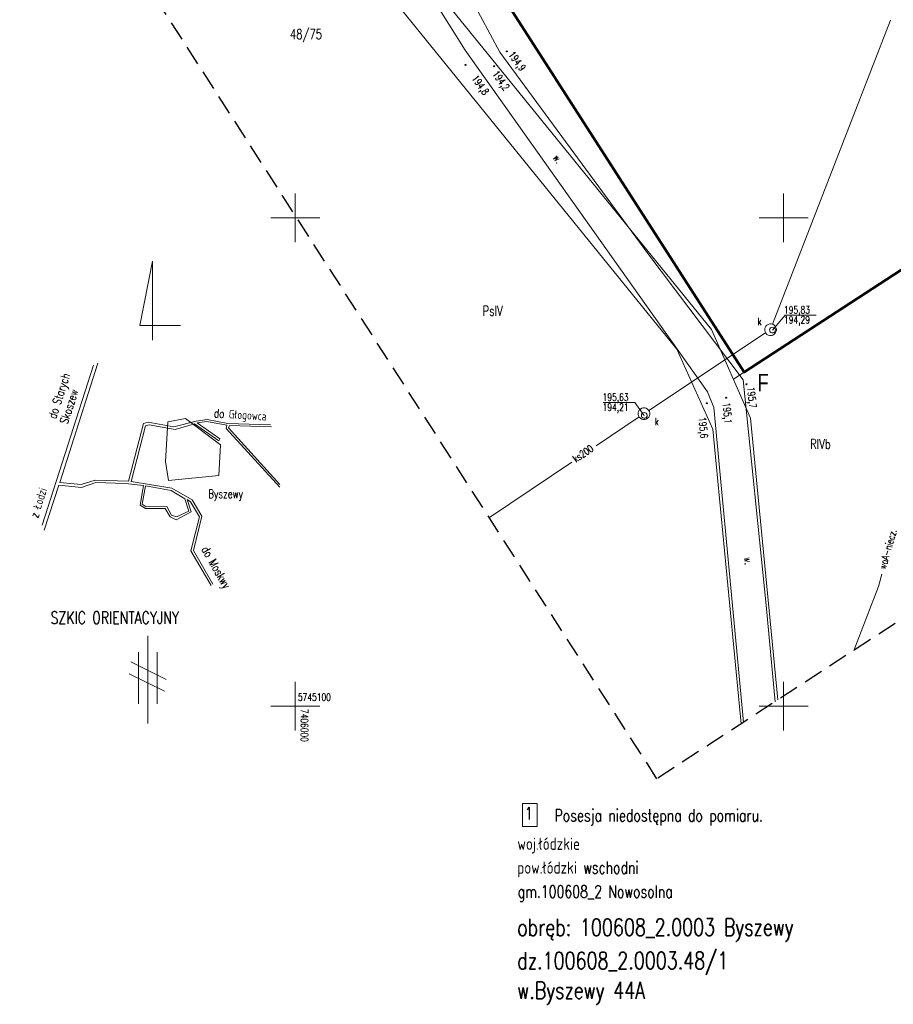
# Model space of a CAD drawing. Header units: centimetres. Extents: x 7405865 to 7407304, y 5744803 to 5745352.
# Tile 2 of 18: x 7405972 to 7406061, y 5745069 to 5745170. Entities that reach past the tile are written whole.
import ezdxf
from ezdxf.enums import TextEntityAlignment as Align

# ---------------------------------------------------------------- set-up
doc = ezdxf.new("R2010")
doc.units = ezdxf.units.CM
doc.header["$LTSCALE"] = 2
doc.header["$MEASUREMENT"] = 0
for name, pattern in [('0', [1.5, 1, -0.5]), ('2217', [2, 1.5, -0.5]), ('2218', [1, 0.5, -0.5]), ('PHANTOM2', [1.25, 0.625, -0.125, 0.125, -0.125, 0.125, -0.125])]:
    doc.linetypes.add(name, pattern=pattern)
for name, color, linetype in [('DZIALKI', 98, 'Continuous'), ('DZIALKI-OPIS', 98, 'Continuous'), ('final', 7, 'Continuous'), ('KANALIZACJA', 36, 'Continuous'), ('KANALIZACJA-OPIS', 38, 'Continuous'), ('KONTURY', 98, '2217'), ('KONTURY-OPIS', 98, '2217'), ('MDCP_nowa', 7, 'Continuous'), ('MPZP', 70, 'Continuous'), ('ROW', 142, 'Continuous'), ('RZEDNE', 7, 'Continuous'), ('SIATKA', 7, 'Continuous'), ('SIATKA-OPIS', 7, 'Continuous'), ('STUDNIA_PODZIEMNA', 28, 'Continuous'), ('SZKIC_ORIENTACYJNY', 7, 'Continuous'), ('UZYTKI-OPIS', 98, '2218'), ('WLAZ_OKRAGLY', 42, 'Continuous'), ('WODOC-OPIS', 5, 'Continuous'), ('WODOCIAG', 5, 'Continuous'), ('zakres', 7, '0')]:
    doc.layers.add(name, color=color, linetype=linetype)
doc.layers.add('OPISY', color=70, linetype='Continuous', lineweight=18)
doc.layers.add('TEREN', color=250, linetype='Continuous', lineweight=13)
doc.styles.add('Arial-Bold', font='arial.ttf', dxfattribs={"width": 0.75})
doc.styles.add('STYL_ARIAL', font='simplex', dxfattribs={"width": 0.75, "oblique": 0.1})

# ---------------------------------------------------------------- blocks, each defined once
blk = doc.blocks.new('SURS')
at = {"color": 0}
blk.add_circle((0, 0), 0.05, dxfattribs=at)
blk = doc.blocks.new('A$7E8815FB1995')
at = {"layer": 'DZIALKI', "color": 7, "lineweight": 18}
for p, q in [((-92.64, -105.69), (-54.04, -165.81)), ((-54.04, -165.81), (20.4, -117.3)), ((-57.39, -161.44), (-88.87, -122.64)), ((-92.11, -124.99), (-60.92, -163.46)), ((-53.38, -170.53), (-57.39, -161.44)), ((-60.92, -163.46), (-57.24, -171.63)), ((-50.58, -199.36), (-53.38, -170.53)), ((-57.24, -171.63), (-54.35, -201.82))]:
    blk.add_line(p, q, dxfattribs=at)
at = {"layer": 'final', "color": 7, "lineweight": 13}
for p, q in [((-75.23, -209.98), (-76.72, -209.98)), ((-76.72, -209.98), (-76.72, -212.34)), ((-75.23, -212.34), (-75.23, -209.98)), ((-76.72, -212.34), (-75.23, -212.34))]:
    blk.add_line(p, q, dxfattribs=at)
at = {"layer": 'KANALIZACJA', "color": 34, "lineweight": 18}
for p, q in [((-39.05, -129.75), (-51.13, -160.9)), ((-51.85, -161.79), (-63.8, -169.73)), ((-64.8, -170.39), (-69.21, -173.36)), ((-71.69, -175.03), (-80.13, -180.7))]:
    blk.add_line(p, q, dxfattribs=at)
at = {"layer": 'KANALIZACJA-OPIS', "color": 34, "lineweight": 18}
for p, q in [((-51.15, -161.49), (-49.85, -159.98)), ((-49.85, -159.98), (-46.68, -159.98)), ((-65.24, -168.92), (-68.49, -168.92)), ((-64.27, -170.24), (-65.24, -168.92))]:
    blk.add_line(p, q, dxfattribs=at)
at = {"layer": 'KONTURY', "color": 3, "linetype": '2217', "lineweight": 18}
blk.add_line((-54.04, -165.81), (-55.14, -166.54), dxfattribs=at)
at = {"layer": 'ROW', "color": 7, "lineweight": 18}
for p, q in [((-88.52, -115.4), (-79.06, -133.03)), ((-82.59, -132.83), (-91.24, -119.06)), ((-57.79, -167.81), (-82.59, -132.83)), ((-79.06, -133.03), (-63.9, -153.64)), ((-63.9, -153.64), (-54.14, -166.6)), ((-54.14, -166.6), (-51.78, -189.67)), ((-57.15, -169.41), (-57.79, -167.81)), ((-54.1, -201.66), (-57.15, -169.41)), ((-51.78, -189.67), (-50.87, -199.55))]:
    blk.add_line(p, q, dxfattribs=at)
at = {"layer": 'SIATKA', "color": 7, "lineweight": 18}
for p, q in [((-100, -152.5), (-100, -147.5)), ((-50, -152.5), (-50, -147.5)), ((-102.5, -150), (-97.5, -150)), ((-52.5, -150), (-47.5, -150)), ((-100, -202.5), (-100, -197.5)), ((-50, -202.5), (-50, -197.5)), ((-102.5, -200), (-97.5, -200)), ((-52.5, -200), (-47.5, -200))]:
    blk.add_line(p, q, dxfattribs=at)
at = {"layer": 'STUDNIA_PODZIEMNA', "color": 34, "lineweight": 18}
for p, q in [((-51.94, -161.38), (-51.9, -161.23)), ((-51.9, -161.23), (-51.82, -161.1)), ((-51.82, -161.1), (-51.71, -160.98)), ((-51.71, -160.98), (-51.58, -160.91)), ((-51.58, -160.91), (-51.43, -160.86)), ((-51.43, -160.86), (-51.27, -160.86)), ((-51.27, -160.86), (-51.12, -160.9)), ((-51.12, -160.9), (-50.98, -160.98)), ((-50.98, -160.98), (-50.87, -161.09)), ((-50.87, -161.09), (-50.79, -161.23)), ((-50.79, -161.23), (-50.75, -161.38)), ((-51.94, -161.54), (-51.94, -161.38)), ((-51.9, -161.69), (-51.94, -161.54)), ((-51.82, -161.83), (-51.9, -161.69)), ((-51.71, -161.94), (-51.82, -161.83)), ((-51.57, -162.01), (-51.71, -161.94)), ((-51.42, -162.05), (-51.57, -162.01)), ((-51.26, -162.05), (-51.42, -162.05)), ((-51.11, -162.01), (-51.26, -162.05)), ((-50.98, -161.93), (-51.11, -162.01)), ((-50.87, -161.82), (-50.98, -161.93)), ((-50.79, -161.69), (-50.87, -161.82)), ((-50.75, -161.53), (-50.79, -161.69)), ((-50.75, -161.38), (-50.75, -161.53)), ((-64.9, -169.98), (-64.86, -169.83)), ((-64.9, -170.14), (-64.9, -169.98)), ((-64.85, -170.29), (-64.9, -170.14)), ((-64.86, -169.83), (-64.78, -169.69)), ((-64.78, -170.42), (-64.85, -170.29)), ((-64.78, -169.69), (-64.67, -169.58)), ((-64.67, -169.58), (-64.53, -169.5)), ((-64.53, -169.5), (-64.38, -169.46)), ((-64.38, -169.46), (-64.23, -169.46)), ((-64.23, -169.46), (-64.07, -169.5)), ((-64.07, -169.5), (-63.94, -169.58)), ((-63.94, -169.58), (-63.83, -169.69)), ((-63.83, -169.69), (-63.75, -169.82)), ((-63.75, -170.28), (-63.82, -170.42)), ((-63.75, -169.82), (-63.71, -169.98)), ((-63.71, -170.13), (-63.75, -170.28)), ((-63.71, -169.98), (-63.71, -170.13)), ((-64.66, -170.53), (-64.78, -170.42)), ((-64.53, -170.61), (-64.66, -170.53)), ((-64.38, -170.65), (-64.53, -170.61)), ((-64.22, -170.65), (-64.38, -170.65)), ((-64.07, -170.61), (-64.22, -170.65)), ((-63.93, -170.53), (-64.07, -170.61)), ((-63.82, -170.42), (-63.93, -170.53))]:
    blk.add_line(p, q, dxfattribs=at)
at = {"layer": 'SZKIC_ORIENTACYJNY', "color": 7, "lineweight": 18}
for p, q in [((-114.63, -154.45), (-115.91, -161.02)), ((-114.63, -162.54), (-114.63, -154.45)), ((-115.91, -161.02), (-111.75, -161.02)), ((-125.91, -181.49), (-120.64, -165.09)), ((-120.21, -164.88), (-124.1, -177.1)), ((-117.06, -176.98), (-115.53, -171.06)), ((-115.32, -171.29), (-116.8, -177)), ((-115.53, -171.06), (-115.05, -170.91)), ((-114.95, -171.19), (-115.32, -171.29)), ((-115.05, -170.91), (-112.43, -171.41)), ((-112.31, -171.68), (-114.95, -171.19)), ((-113.28, -174.97), (-113.06, -170.9)), ((-113.06, -170.9), (-111.25, -170.55)), ((-112.43, -171.41), (-110.15, -170.81)), ((-110.3, -171.09), (-112.31, -171.68)), ((-111.25, -170.55), (-107.67, -173.24)), ((-107.84, -172.83), (-110.3, -171.09)), ((-110.15, -170.81), (-109.03, -170.66)), ((-109.05, -170.85), (-110.06, -171)), ((-110.06, -171), (-107.71, -172.63)), ((-106.99, -171.24), (-109.05, -170.85)), ((-109.03, -170.66), (-106.9, -171.07)), ((-107.08, -171.58), (-106.99, -171.24)), ((-106.9, -171.07), (-102.55, -171.2)), ((-106.75, -171.28), (-106.84, -171.52)), ((-102.45, -171.4), (-106.75, -171.28)), ((-101.59, -177.59), (-107.08, -171.58)), ((-106.84, -171.52), (-101.58, -177.31)), ((-107.71, -172.63), (-107.84, -172.83)), ((-107.67, -173.24), (-107.82, -176.4)), ((-112.98, -176.91), (-113.28, -174.97)), ((-107.82, -176.4), (-112.98, -176.91)), ((-124.19, -177.37), (-125.72, -181.99)), ((-121.9, -177.6), (-124.19, -177.37)), ((-124.1, -177.1), (-121.91, -177.32)), ((-121.91, -177.32), (-120.47, -176.85)), ((-120.43, -177.11), (-121.9, -177.6)), ((-120.47, -176.85), (-117.06, -176.98)), ((-117.37, -177.2), (-120.43, -177.11)), ((-115.55, -177.41), (-117.37, -177.2)), ((-116.8, -177), (-112.63, -177.7)), ((-115.88, -179.43), (-115.55, -177.41)), ((-115.68, -179.33), (-115.34, -177.46)), ((-115.34, -177.46), (-112.7, -177.91)), ((-112.7, -177.91), (-111.29, -178.76)), ((-112.63, -177.7), (-110.56, -178.87)), ((-115.33, -179.76), (-115.88, -179.43)), ((-115.26, -179.58), (-115.68, -179.33)), ((-111.29, -178.76), (-110.89, -180.03)), ((-110.71, -179.07), (-111.06, -178.85)), ((-111.06, -178.85), (-110.66, -180.12)), ((-109.79, -180.63), (-110.71, -179.07)), ((-110.56, -178.87), (-109.55, -180.56)), ((-113.31, -179.77), (-115.33, -179.76)), ((-113.15, -179.57), (-115.26, -179.58)), ((-112.8, -180.61), (-113.31, -179.77)), ((-112.66, -180.45), (-113.15, -179.57)), ((-112.16, -180.63), (-112.66, -180.45)), ((-110.66, -180.12), (-112.21, -180.92)), ((-110.89, -180.03), (-112.16, -180.63)), ((-112.21, -180.92), (-112.8, -180.61)), ((-110.7, -184.1), (-109.79, -180.63)), ((-109.55, -180.56), (-110.43, -184.05)), ((-108.62, -187.64), (-110.7, -184.1)), ((-110.43, -184.05), (-108.45, -187.53)), ((-115.1, -192.81), (-115.1, -201.77)), ((-116.06, -194.47), (-116.06, -199.78)), ((-114.14, -194.47), (-114.14, -199.78)), ((-116.85, -195.48), (-113.22, -197.26)), ((-117, -196.7), (-113.38, -198.47))]:
    blk.add_line(p, q, dxfattribs=at)
at = {"layer": 'WLAZ_OKRAGLY', "color": 7, "lineweight": 18}
for p, q in [((-51.42, -161.37), (-51.35, -161.28)), ((-51.35, -161.28), (-51.26, -161.22)), ((-51.26, -161.22), (-51.15, -161.2)), ((-51.15, -161.2), (-51.04, -161.22)), ((-51.04, -161.22), (-50.95, -161.27)), ((-50.95, -161.27), (-50.88, -161.36)), ((-51.45, -161.47), (-51.42, -161.37)), ((-51.43, -161.58), (-51.45, -161.47)), ((-51.38, -161.68), (-51.43, -161.58)), ((-51.3, -161.76), (-51.38, -161.68)), ((-51.2, -161.79), (-51.3, -161.76)), ((-51.09, -161.79), (-51.2, -161.79)), ((-50.98, -161.75), (-51.09, -161.79)), ((-50.9, -161.68), (-50.98, -161.75)), ((-50.86, -161.58), (-50.9, -161.68)), ((-50.88, -161.36), (-50.85, -161.47)), ((-50.85, -161.47), (-50.86, -161.58)), ((-64.57, -170.21), (-64.54, -170.11)), ((-64.56, -170.32), (-64.57, -170.21)), ((-64.51, -170.42), (-64.56, -170.32)), ((-64.54, -170.11), (-64.48, -170.02)), ((-64.48, -170.02), (-64.38, -169.96)), ((-64.38, -169.96), (-64.28, -169.94)), ((-64.28, -169.94), (-64.17, -169.96)), ((-64.17, -169.96), (-64.07, -170.01)), ((-64.07, -170.01), (-64, -170.1)), ((-63.98, -170.32), (-64.03, -170.41)), ((-64, -170.1), (-63.97, -170.21)), ((-63.97, -170.21), (-63.98, -170.32)), ((-64.43, -170.49), (-64.51, -170.42)), ((-64.32, -170.53), (-64.43, -170.49)), ((-64.21, -170.53), (-64.32, -170.53)), ((-64.11, -170.49), (-64.21, -170.53)), ((-64.03, -170.41), (-64.11, -170.49))]:
    blk.add_line(p, q, dxfattribs=at)
at = {"layer": 'WODOCIAG', "color": 5, "lineweight": 18}
for p, q in [((-40.3, -187.74), (-39.94, -186.5)), ((-42.8, -194.29), (-40.3, -187.74))]:
    blk.add_line(p, q, dxfattribs=at)
at = {"layer": 'zakres', "color": 7, "linetype": '0', "lineweight": 25}
for p, q in [((-62.97, -207.44), (-128.21, -105.82)), ((41.83, -139.14), (-62.97, -207.44))]:
    blk.add_line(p, q, dxfattribs=at)
at = {"layer": 'RZEDNE', "color": 7}
for p in [(-78.34, -132.96), (-82.56, -134.35), (-79.63, -134.49), (-53.79, -167.04), (-57.87, -168.99), (-55.89, -168.42)]:
    blk.add_blockref('SURS', p, dxfattribs=at)
at = {"layer": 'DZIALKI-OPIS', "color": 7, "style": 'STYL_ARIAL', "width": 0.75}
blk.add_text('48/75', height=1, dxfattribs=at).set_placement((-100.54, -132), align=Align.BOTTOM_LEFT)
at = {"layer": 'final', "color": 7, "style": 'STYL_ARIAL', "width": 0.75}
for s, p in [('1', (-76.49, -211.98)), ('Posesja niedostępna do pomiaru.', (-73.46, -212.19)), ('gm.100608_2 Nowosolna', (-77.23, -219.99))]:
    blk.add_text(s, height=1.25, dxfattribs=at).set_placement(p, align=Align.BOTTOM_LEFT)
for s, height, p in [('woj.łódzkie', 1.25, (-77.26, -213.47)), ('pow.łódzki wschodni', 1.25, (-77.28, -215.91)), ('w.Byszewy 44A', 1.75, (-77.28, -228.22))]:
    blk.add_text(s, height=height, dxfattribs=at).set_placement(p, align=Align.TOP_LEFT)
for s, p in [('obręb: 100608_2.0003 Byszewy', (-77.27, -221.78)), ('dz.100608_2.0003.48/1', (-77.27, -225.19))]:
    blk.add_text(s, height=1.75, rotation=0.0573, dxfattribs=at).set_placement(p, align=Align.TOP_LEFT)
at = {"layer": 'KANALIZACJA-OPIS', "color": 34, "style": 'STYL_ARIAL', "width": 0.75}
for s, p in [('195,83', (-49.96, -159.81)), ('194,29', (-49.96, -160.82)), ('195,63', (-68.53, -168.75)), ('194,21', (-68.53, -169.77))]:
    blk.add_text(s, height=0.75, dxfattribs=at).set_placement(p)
for p in [(-52.46, -160.62), (-62.99, -170.85)]:
    blk.add_text('k', height=0.75, dxfattribs=at).set_placement(p, align=Align.MIDDLE_CENTER)
blk.add_text('ks200', height=0.75, rotation=33.9196, dxfattribs=at).set_placement((-70.54, -174.14), align=Align.MIDDLE_CENTER)
at = {"layer": 'KONTURY-OPIS', "color": 3, "style": 'STYL_ARIAL', "width": 0.75}
blk.add_text('RIVb', height=1, dxfattribs=at).set_placement((-47.29, -172.67), align=Align.TOP_LEFT)
at = {"layer": 'ROW', "color": 7, "style": 'STYL_ARIAL', "width": 0.75}
for rotation, p in [(305.3304, (-73.12, -143.97)), (275.4001, (-53.64, -185.13))]:
    blk.add_text('w.', height=0.75, rotation=rotation, dxfattribs=at).set_placement(p, align=Align.MIDDLE_CENTER)
at = {"layer": 'RZEDNE', "color": 7, "style": 'STYL_ARIAL', "width": 0.75}
for s, rotation, p in [('194,9', 306.3557, (-77.28, -133.96)), ('194,2', 305.3304, (-78.93, -135.95)), ('194,8', 305.3304, (-81.04, -136.4)), ('195,7', 275.8477, (-53.25, -168.4)), ('195,1', 275.4001, (-55.76, -170.01)), ('195,6', 275.4001, (-58.23, -171.49))]:
    blk.add_text(s, height=0.75, rotation=rotation, dxfattribs=at).set_placement(p, align=Align.MIDDLE_CENTER)
at = {"layer": 'SIATKA-OPIS', "color": 7, "style": 'STYL_ARIAL', "width": 0.75}
blk.add_text('5745100', height=0.75, dxfattribs=at).set_placement((-99.73, -199.68), align=Align.BOTTOM_LEFT)
blk.add_text('7406000', height=0.75, rotation=270, dxfattribs=at).set_placement((-99.67, -200.29), align=Align.BOTTOM_LEFT)
at = {"layer": 'SZKIC_ORIENTACYJNY', "color": 7, "style": 'STYL_ARIAL', "width": 0.75}
for s, rotation, p in [('do Starych', 72.1684, (-125.34, -170.38)), ('Skoszew', 72.1684, (-124.14, -170.92)), ('do Głogowca', 356.466, (-108.29, -169.56)), ('z Łodzi', 72.1684, (-127.18, -180.52)), ('do Moskwy', 299.6844, (-108.89, -183.51))]:
    blk.add_text(s, height=0.875, rotation=rotation, dxfattribs=at).set_placement(p, align=Align.TOP_LEFT)
for s, height, p in [('Byszewy', 0.875, (-108.91, -177.83)), ('SZKIC ORIENTACYJNY', 1.25, (-125.05, -190.32))]:
    blk.add_text(s, height=height, dxfattribs=at).set_placement(p, align=Align.TOP_LEFT)
at = {"layer": 'UZYTKI-OPIS', "color": 86, "style": 'STYL_ARIAL', "width": 0.75}
blk.add_text('PsIV', height=1, dxfattribs=at).set_placement((-80.82, -159.03), align=Align.TOP_LEFT)
at = {"layer": 'WODOC-OPIS', "color": 5, "style": 'STYL_ARIAL', "width": 0.75}
blk.add_text('woA-niecz.', height=0.75, rotation=73.9699, dxfattribs=at).set_placement((-39.35, -183.92), align=Align.MIDDLE_CENTER)

msp = doc.modelspace()

# ---------------------------------------------------------------- linework, layer by layer
at = {"layer": 'MPZP', "lineweight": 50}
msp.add_lwpolyline([(7406050.406, 5745305.534), (7406155.404, 5745234.23), (7406120.4, 5745182.7), (7406045.96, 5745134.19), (7406007.358, 5745194.311)], dxfattribs=at)
at = {"layer": 'TEREN', "color": 6, "linetype": 'PHANTOM2', "ltscale": 5, "true_color": 0xff0fff}
msp.add_lwpolyline([(7406155.406, 5745234.233, 0.2, 0.2, 0), (7406120.4, 5745182.7, 0.2, 0.2, 0), (7406045.96, 5745134.19, 0.2, 0.2, 0), (7406002.62, 5745201.69, 0.2, 0.2, 0), (7406012.1, 5745303.37, 0.2, 0.2, 0)], format="xyseb", dxfattribs=at)

# ---------------------------------------------------------------- block references
at = {"layer": 'MDCP_nowa'}
msp.add_blockref('A$7E8815FB1995', (7406100, 5745300), dxfattribs=at)

# ---------------------------------------------------------------- texts
at = {"layer": 'OPISY', "style": 'Arial-Bold', "width": 0.75}
msp.add_text('F', height=1.8, dxfattribs=at).set_placement((7406047.887, 5745133.12), align=Align.MIDDLE_CENTER)

doc.saveas('drawing.dxf')
